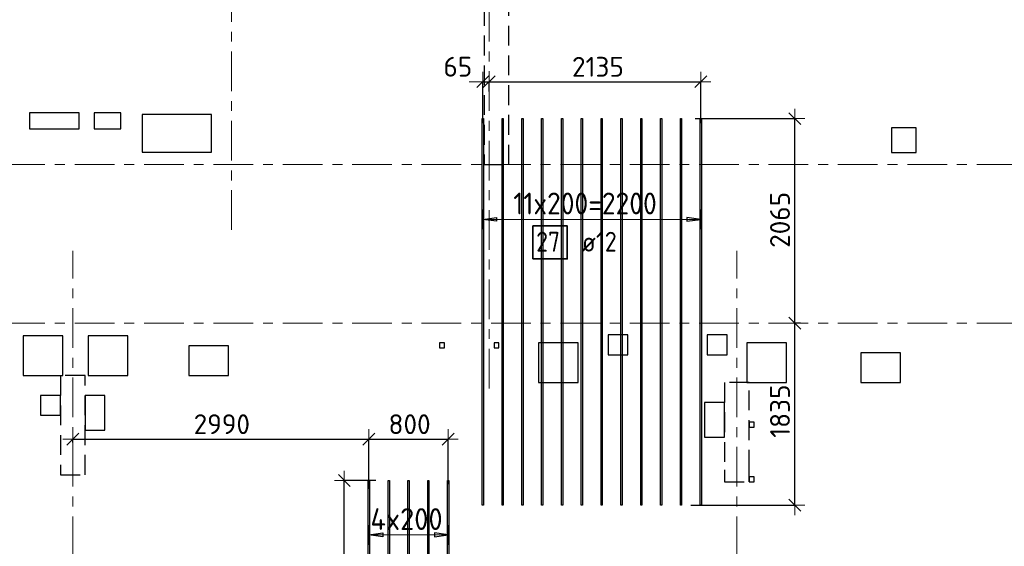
# Model space of a CAD drawing. Header units: metres. Extents: x -38 to 100, y -15 to 19.
# Tile 12 of 41: x 40.91 to 50.85, y 5.15 to 10.46. Entities that reach past the tile are written whole.
import ezdxf

# ---------------------------------------------------------------- set-up
doc = ezdxf.new("R2010")
doc.units = ezdxf.units.M
doc.header["$PDMODE"] = 65
for name, pattern in [('______11', [0.5, 0.4, -0.05, 0, -0.05]), ('______2', [0.27, 0.2, -0.07]), ('______5', [1.1, 0.8, -0.1, 0.1, -0.1])]:
    doc.linetypes.add(name, pattern=pattern)
for name, color, linetype, lineweight in [('XR$2$Осевая линия (1)', 7, '______5', 13), ('XR$3$Перекрытие (1)', 7, 'Continuous', 35), ('XR$3$Размерная линия (1)', 7, 'Continuous', 13), ('XR$5$Стена (1)', 7, 'Continuous', 35)]:
    doc.layers.add(name, color=color, linetype=linetype, lineweight=lineweight)
doc.layers.add('XR$3$Арм.стержн.Доп. Арм ниж.зоны У', color=7, linetype='Continuous', lineweight=35, true_color=0x1cff1c)
doc.styles.add('ISOCPEUR', font='txt')
doc.dimstyles.new('DIMSTYLE_3', dxfattribs={"dimtxt": 0.2, "dimasz": 0.2, "dimexe": 0, "dimexo": 0, "dimgap": 0.1, "dimtad": 2, "dimdec": 0, "dimlfac": 1000, "dimrnd": 5, "dimzin": 12, "dimdsep": 46, "dimtxsty": 'ISOCPEUR', "dimblk1": 'ALL_ML_STRICH', "dimblk2": 'ALL_ML_STRICH', "dimsah": 1, "dimcen": 0, "dimclrd": 7, "dimclre": 256, "dimclrt": 7, "dimadec": 0, "dimazin": 0, "dimtfac": 1, "dimtdec": 0, "dimtix": 1, "dimtmove": 2, "dimatfit": 3, "dimfxl": 0, "dimtzin": 0, "dimlwd": 0, "dimlwe": -3, "dimarcsym": 0})
doc.dimstyles.new('DIMSTYLE_6', dxfattribs={"dimtxt": 0.2, "dimasz": 0.2, "dimexe": 0, "dimexo": 0, "dimgap": 0.1, "dimtad": 2, "dimdec": 0, "dimlfac": 1000, "dimrnd": 5, "dimzin": 12, "dimdsep": 46, "dimtxsty": 'ISOCPEUR', "dimblk1": 'ALL_ML_STRICH', "dimblk2": 'ALL_ML_STRICH', "dimsah": 1, "dimcen": 0, "dimclrd": 7, "dimclre": 256, "dimclrt": 7, "dimadec": 0, "dimazin": 0, "dimtfac": 1, "dimtdec": 0, "dimtix": 1, "dimtmove": 2, "dimatfit": 3, "dimfxl": 0, "dimtvp": 1.2, "dimtzin": 0, "dimlwd": 0, "dimlwe": -3, "dimarcsym": 0})

# ---------------------------------------------------------------- blocks, each defined once
blk = doc.blocks.new('ALL_ML_STRICH')
at = {"color": 0, "linetype": 'ByBlock', "lineweight": -2}
for p, q in [((0, -0.5), (0, 0.5)), ((-1, 0), (0.5, 0)), ((-0.3, -0.3), (0.3, 0.3))]:
    blk.add_line(p, q, dxfattribs=at)
blk = doc.blocks.new('*D51')
at = {"layer": 'DEFPOINTS', "color": 7, "linetype": 'Continuous', "lineweight": 13, "transparency": 33554687}
for p in [(48.8102, 7.4), (47.6664, 5.5629), (48.7349, 5.5629)]:
    blk.add_point(p, dxfattribs=at)
at = {"layer": 'XR$3$Размерная линия (1)', "color": 9, "linetype": 'Continuous', "lineweight": -2, "true_color": 0xc7c7c7, "transparency": 33554687}
for p, q in [((48.7902, 7.4), (48.7349, 7.4)), ((47.6864, 5.5629), (48.7349, 5.5629))]:
    blk.add_line(p, q, dxfattribs=at)
at = {"layer": 'XR$3$Размерная линия (1)', "color": 7, "linetype": 'Continuous', "lineweight": -2, "transparency": 33554687}
blk.add_line((48.7349, 5.5629), (48.7349, 7.4), dxfattribs=at)
at = {"layer": 'XR$3$Размерная линия (1)', "color": 7, "linetype": 'Continuous', "lineweight": 13, "transparency": 33554687, "xscale": 0.2, "yscale": 0.2, "zscale": 0.2}
for p, rotation in [((48.7349, 7.4), 90), ((48.7349, 5.5629), 270)]:
    blk.add_blockref('ALL_ML_STRICH', p, dxfattribs=dict(at, rotation=rotation))
at = {"layer": 'XR$3$Размерная линия (1)', "color": 7, "linetype": 'Continuous', "lineweight": 13, "transparency": 33554687, "insert": (48.5849, 6.5114), "char_height": 0.2, "width": 0.8, "attachment_point": 5, "rotation": 90, "style": 'ISOCPEUR'}
blk.add_mtext('\\A1;{1835}', dxfattribs=at)
blk = doc.blocks.new('*D52')
at = {"layer": 'DEFPOINTS', "color": 7, "linetype": 'Continuous', "lineweight": 13, "transparency": 33554687}
for p in [(47.7092, 9.4629), (48.7349, 7.4), (48.8102, 7.4)]:
    blk.add_point(p, dxfattribs=at)
at = {"layer": 'XR$3$Размерная линия (1)', "color": 9, "linetype": 'Continuous', "lineweight": -2, "true_color": 0xc7c7c7, "transparency": 33554687}
for p, q in [((47.7292, 9.4629), (48.7349, 9.4629)), ((48.7902, 7.4), (48.7349, 7.4))]:
    blk.add_line(p, q, dxfattribs=at)
at = {"layer": 'XR$3$Размерная линия (1)', "color": 7, "linetype": 'Continuous', "lineweight": -2, "transparency": 33554687}
blk.add_line((48.7349, 7.4), (48.7349, 9.4629), dxfattribs=at)
at = {"layer": 'XR$3$Размерная линия (1)', "color": 7, "linetype": 'Continuous', "lineweight": 13, "transparency": 33554687, "xscale": 0.2, "yscale": 0.2, "zscale": 0.2}
for p, rotation in [((48.7349, 9.4629), 90), ((48.7349, 7.4), 270)]:
    blk.add_blockref('ALL_ML_STRICH', p, dxfattribs=dict(at, rotation=rotation))
at = {"layer": 'XR$3$Размерная линия (1)', "color": 7, "linetype": 'Continuous', "lineweight": 13, "transparency": 33554687, "insert": (48.5849, 8.4414), "char_height": 0.2, "width": 0.8, "attachment_point": 5, "rotation": 90, "style": 'ISOCPEUR'}
blk.add_mtext('\\A1;{2065}', dxfattribs=at)
blk = doc.blocks.new('*D53')
at = {"layer": 'DEFPOINTS', "color": 7, "linetype": 'Continuous', "lineweight": 13, "transparency": 33554687}
for p in [(41.45, 6.2299), (41.45, 6.1767), (44.438, 5.7064)]:
    blk.add_point(p, dxfattribs=at)
at = {"layer": 'XR$3$Размерная линия (1)', "color": 9, "linetype": 'Continuous', "lineweight": -2, "true_color": 0xc7c7c7, "transparency": 33554687}
for p, q in [((41.45, 6.1967), (41.45, 6.2299)), ((44.438, 5.7264), (44.438, 6.2299))]:
    blk.add_line(p, q, dxfattribs=at)
at = {"layer": 'XR$3$Размерная линия (1)', "color": 7, "linetype": 'Continuous', "lineweight": -2, "transparency": 33554687}
blk.add_line((41.45, 6.2299), (44.438, 6.2299), dxfattribs=at)
at = {"layer": 'XR$3$Размерная линия (1)', "color": 7, "linetype": 'Continuous', "lineweight": 13, "transparency": 33554687, "xscale": 0.2, "yscale": 0.2, "zscale": 0.2, "rotation": 180}
blk.add_blockref('ALL_ML_STRICH', (41.45, 6.2299), dxfattribs=at)
at = {"layer": 'XR$3$Размерная линия (1)', "color": 7, "linetype": 'Continuous', "lineweight": 13, "transparency": 33554687, "xscale": 0.2, "yscale": 0.2, "zscale": 0.2}
blk.add_blockref('ALL_ML_STRICH', (44.438, 6.2299), dxfattribs=at)
at = {"layer": 'XR$3$Размерная линия (1)', "color": 7, "linetype": 'Continuous', "lineweight": 13, "transparency": 33554687, "insert": (42.954, 6.3799), "char_height": 0.2, "width": 0.8, "attachment_point": 5, "style": 'ISOCPEUR'}
blk.add_mtext('\\A1;{2990}', dxfattribs=at)
blk = doc.blocks.new('*D54')
at = {"layer": 'DEFPOINTS', "color": 7, "linetype": 'Continuous', "lineweight": 13, "transparency": 33554687}
for p in [(44.438, 6.2299), (44.438, 5.7064), (45.238, 5.7554)]:
    blk.add_point(p, dxfattribs=at)
at = {"layer": 'XR$3$Размерная линия (1)', "color": 9, "linetype": 'Continuous', "lineweight": -2, "true_color": 0xc7c7c7, "transparency": 33554687}
for p, q in [((44.438, 5.7264), (44.438, 6.2299)), ((45.238, 5.7754), (45.238, 6.2299))]:
    blk.add_line(p, q, dxfattribs=at)
at = {"layer": 'XR$3$Размерная линия (1)', "color": 7, "linetype": 'Continuous', "lineweight": -2, "transparency": 33554687}
blk.add_line((44.438, 6.2299), (45.238, 6.2299), dxfattribs=at)
at = {"layer": 'XR$3$Размерная линия (1)', "color": 7, "linetype": 'Continuous', "lineweight": 13, "transparency": 33554687, "xscale": 0.2, "yscale": 0.2, "zscale": 0.2, "rotation": 180}
blk.add_blockref('ALL_ML_STRICH', (44.438, 6.2299), dxfattribs=at)
at = {"layer": 'XR$3$Размерная линия (1)', "color": 7, "linetype": 'Continuous', "lineweight": 13, "transparency": 33554687, "xscale": 0.2, "yscale": 0.2, "zscale": 0.2}
blk.add_blockref('ALL_ML_STRICH', (45.238, 6.2299), dxfattribs=at)
at = {"layer": 'XR$3$Размерная линия (1)', "color": 7, "linetype": 'Continuous', "lineweight": 13, "transparency": 33554687, "insert": (44.848, 6.3799), "char_height": 0.2, "width": 0.6, "attachment_point": 5, "style": 'ISOCPEUR'}
blk.add_mtext('\\A1;{800}', dxfattribs=at)
blk = doc.blocks.new('*D57')
at = {"layer": 'DEFPOINTS', "color": 7, "linetype": 'Continuous', "lineweight": 13, "transparency": 33554687}
for p in [(44.5272, 5.8109), (44.1894, 3.4709), (44.5529, 3.4709)]:
    blk.add_point(p, dxfattribs=at)
at = {"layer": 'XR$3$Размерная линия (1)', "color": 9, "linetype": 'Continuous', "lineweight": -2, "true_color": 0xc7c7c7, "transparency": 33554687}
for p, q in [((44.5072, 5.8109), (44.1894, 5.8109)), ((44.5329, 3.4709), (44.1894, 3.4709))]:
    blk.add_line(p, q, dxfattribs=at)
at = {"layer": 'XR$3$Размерная линия (1)', "color": 7, "linetype": 'Continuous', "lineweight": -2, "transparency": 33554687}
blk.add_line((44.1894, 3.4709), (44.1894, 5.8109), dxfattribs=at)
at = {"layer": 'XR$3$Размерная линия (1)', "color": 7, "linetype": 'Continuous', "lineweight": 13, "transparency": 33554687, "xscale": 0.2, "yscale": 0.2, "zscale": 0.2}
for p, rotation in [((44.1894, 5.8109), 90), ((44.1894, 3.4709), 270)]:
    blk.add_blockref('ALL_ML_STRICH', p, dxfattribs=dict(at, rotation=rotation))
at = {"layer": 'XR$3$Размерная линия (1)', "color": 7, "linetype": 'Continuous', "lineweight": 13, "transparency": 33554687, "insert": (44.0394, 4.6409), "char_height": 0.2, "width": 0.8, "attachment_point": 5, "rotation": 90, "style": 'ISOCPEUR'}
blk.add_mtext('\\A1;{2340}', dxfattribs=at)
blk = doc.blocks.new('*D74')
at = {"layer": 'DEFPOINTS', "color": 7, "linetype": 'Continuous', "lineweight": 13, "transparency": 33554687}
for p in [(45.5865, 9.8357), (45.65, 9.7154), (45.5865, 9.3979)]:
    blk.add_point(p, dxfattribs=at)
at = {"layer": 'XR$3$Размерная линия (1)', "color": 9, "linetype": 'Continuous', "lineweight": -2, "true_color": 0xc7c7c7, "transparency": 33554687}
for p, q in [((45.5865, 9.4179), (45.5865, 9.8357)), ((45.65, 9.7354), (45.65, 9.8357))]:
    blk.add_line(p, q, dxfattribs=at)
at = {"layer": 'XR$3$Размерная линия (1)', "color": 7, "linetype": 'Continuous', "lineweight": -2, "transparency": 33554687}
blk.add_line((45.5865, 9.8357), (45.65, 9.8357), dxfattribs=at)
at = {"layer": 'XR$3$Размерная линия (1)', "color": 7, "linetype": 'Continuous', "lineweight": 13, "transparency": 33554687, "xscale": 0.2, "yscale": 0.2, "zscale": 0.2}
blk.add_blockref('ALL_ML_STRICH', (45.65, 9.8357), dxfattribs=at)
at = {"layer": 'XR$3$Размерная линия (1)', "color": 7, "linetype": 'Continuous', "lineweight": 13, "transparency": 33554687, "xscale": 0.2, "yscale": 0.2, "zscale": 0.2, "rotation": 180}
blk.add_blockref('ALL_ML_STRICH', (45.5865, 9.8357), dxfattribs=at)
at = {"layer": 'XR$3$Размерная линия (1)', "color": 7, "linetype": 'Continuous', "lineweight": 13, "transparency": 33554687, "insert": (45.3344, 9.9866), "char_height": 0.2, "width": 0.4, "attachment_point": 5, "style": 'ISOCPEUR'}
blk.add_mtext('\\A1;{65}', dxfattribs=at)
blk = doc.blocks.new('*D75')
at = {"layer": 'DEFPOINTS', "color": 7, "linetype": 'Continuous', "lineweight": 13, "transparency": 33554687}
for p in [(45.65, 9.8357), (45.65, 9.7154), (47.7865, 9.3979)]:
    blk.add_point(p, dxfattribs=at)
at = {"layer": 'XR$3$Размерная линия (1)', "color": 9, "linetype": 'Continuous', "lineweight": -2, "true_color": 0xc7c7c7, "transparency": 33554687}
for p, q in [((45.65, 9.7354), (45.65, 9.8357)), ((47.7865, 9.4179), (47.7865, 9.8357))]:
    blk.add_line(p, q, dxfattribs=at)
at = {"layer": 'XR$3$Размерная линия (1)', "color": 7, "linetype": 'Continuous', "lineweight": -2, "transparency": 33554687}
blk.add_line((45.65, 9.8357), (47.7865, 9.8357), dxfattribs=at)
at = {"layer": 'XR$3$Размерная линия (1)', "color": 7, "linetype": 'Continuous', "lineweight": 13, "transparency": 33554687, "xscale": 0.2, "yscale": 0.2, "zscale": 0.2, "rotation": 180}
blk.add_blockref('ALL_ML_STRICH', (45.65, 9.8357), dxfattribs=at)
at = {"layer": 'XR$3$Размерная линия (1)', "color": 7, "linetype": 'Continuous', "lineweight": 13, "transparency": 33554687, "xscale": 0.2, "yscale": 0.2, "zscale": 0.2}
blk.add_blockref('ALL_ML_STRICH', (47.7865, 9.8357), dxfattribs=at)
at = {"layer": 'XR$3$Размерная линия (1)', "color": 7, "linetype": 'Continuous', "lineweight": 13, "transparency": 33554687, "insert": (46.7483, 9.9857), "char_height": 0.2, "width": 0.8, "attachment_point": 5, "style": 'ISOCPEUR'}
blk.add_mtext('\\A1;{2135}', dxfattribs=at)

msp = doc.modelspace()

# ---------------------------------------------------------------- linework, layer by layer
at = {"layer": 'XR$2$Осевая линия (1)', "color": 253, "linetype": '______11', "lineweight": 13, "true_color": 0xa0a0a0, "transparency": 33554687}
for p, q in [((43.05, 8.34), (43.05, 18.35)), ((45.65, 6.74), (45.65, 18.35)), ((-2.63, 9), (62.6, 9)), ((41.45, -2.65), (41.45, 8.13)), ((48.15, -2.65), (48.15, 8.13)), ((-2.63, 7.4), (62.6, 7.4))]:
    msp.add_line(p, q, dxfattribs=at)
at = {"layer": 'XR$3$Арм.стержн.Доп. Арм ниж.зоны У', "color": 253, "linetype": 'Continuous', "lineweight": -3, "true_color": 0xa0a0a0, "transparency": 33554687}
for p, q in [((45.5865, 8.4467), (45.5865, 8.5467)), ((47.7865, 8.4467), (47.7865, 8.5467)), ((45.5865, 8.4467), (45.5865, 8.3467)), ((47.7865, 8.4467), (47.7865, 8.3467)), ((44.438, 5.2629), (44.438, 5.3629)), ((45.238, 5.2629), (45.238, 5.3629)), ((44.438, 5.2629), (44.438, 5.1629)), ((45.238, 5.2629), (45.238, 5.1629))]:
    msp.add_line(p, q, dxfattribs=at)
at = {"layer": 'XR$3$Арм.стержн.Доп. Арм ниж.зоны У', "color": 7, "linetype": 'Continuous', "lineweight": 25, "transparency": 33554687}
for p, q in [((45.5865, 8.4467), (45.7265, 8.4667)), ((45.7265, 8.4267), (45.5865, 8.4467)), ((45.7265, 8.4667), (45.7265, 8.4267)), ((47.7865, 8.4467), (47.6465, 8.4667)), ((47.6465, 8.4667), (47.6465, 8.4267)), ((47.6465, 8.4267), (47.7865, 8.4467)), ((44.438, 5.2629), (44.578, 5.2829)), ((44.578, 5.2829), (44.578, 5.2429)), ((45.238, 5.2629), (45.098, 5.2829)), ((45.098, 5.2829), (45.098, 5.2429)), ((44.578, 5.2429), (44.438, 5.2629)), ((45.098, 5.2429), (45.238, 5.2629))]:
    msp.add_line(p, q, dxfattribs=at)
at = {"layer": 'XR$3$Арм.стержн.Доп. Арм ниж.зоны У', "color": 7, "linetype": 'Continuous', "lineweight": 13, "transparency": 33554687}
for p, q in [((45.5865, 8.4467), (45.5865, 8.4467)), ((47.7865, 8.4467), (47.7865, 8.4467)), ((44.438, 5.2629), (44.438, 5.2629)), ((44.438, 5.2629), (45.238, 5.2629)), ((45.238, 5.2629), (45.238, 5.2629))]:
    msp.add_line(p, q, dxfattribs=at)
at = {"layer": 'XR$3$Арм.стержн.Доп. Арм ниж.зоны У', "color": 34, "linetype": 'Continuous', "lineweight": 25, "transparency": 33554687}
for points in [[(45.5805, 5.5629), (45.5805, 9.4629), (45.5925, 9.4629), (45.5925, 5.5629), (45.5805, 5.5629)], [(45.7805, 5.5629), (45.7805, 9.4629), (45.7925, 9.4629), (45.7925, 5.5629), (45.7805, 5.5629)], [(45.9805, 5.5629), (45.9805, 9.4629), (45.9925, 9.4629), (45.9925, 5.5629), (45.9805, 5.5629)], [(46.1805, 5.5629), (46.1805, 9.4629), (46.1925, 9.4629), (46.1925, 5.5629), (46.1805, 5.5629)], [(46.3805, 5.5629), (46.3805, 9.4629), (46.3925, 9.4629), (46.3925, 5.5629), (46.3805, 5.5629)], [(46.5805, 5.5629), (46.5805, 9.4629), (46.5925, 9.4629), (46.5925, 5.5629), (46.5805, 5.5629)], [(46.7805, 5.5629), (46.7805, 9.4629), (46.7925, 9.4629), (46.7925, 5.5629), (46.7805, 5.5629)], [(46.9805, 5.5629), (46.9805, 9.4629), (46.9925, 9.4629), (46.9925, 5.5629), (46.9805, 5.5629)], [(47.1805, 5.5629), (47.1805, 9.4629), (47.1925, 9.4629), (47.1925, 5.5629), (47.1805, 5.5629)], [(47.3805, 5.5629), (47.3805, 9.4629), (47.3925, 9.4629), (47.3925, 5.5629), (47.3805, 5.5629)], [(47.5805, 5.5629), (47.5805, 9.4629), (47.5925, 9.4629), (47.5925, 5.5629), (47.5805, 5.5629)], [(47.7805, 5.5629), (47.7805, 9.4629), (47.7925, 9.4629), (47.7925, 5.5629), (47.7805, 5.5629)], [(44.432, 3.4709), (44.432, 5.8109), (44.444, 5.8109), (44.444, 3.4709), (44.432, 3.4709)], [(44.632, 3.4709), (44.632, 5.8109), (44.644, 5.8109), (44.644, 3.4709), (44.632, 3.4709)], [(44.832, 3.4709), (44.832, 5.8109), (44.844, 5.8109), (44.844, 3.4709), (44.832, 3.4709)], [(45.032, 3.4709), (45.032, 5.8109), (45.044, 5.8109), (45.044, 3.4709), (45.032, 3.4709)], [(45.232, 3.4709), (45.232, 5.8109), (45.244, 5.8109), (45.244, 3.4709), (45.232, 3.4709)]]:
    msp.add_lwpolyline(points, dxfattribs=at)
at = {"layer": 'XR$3$Арм.стержн.Доп. Арм ниж.зоны У', "color": 7, "linetype": 'Continuous', "lineweight": 13, "transparency": 33554687}
msp.add_lwpolyline([(45.5865, 8.4467), (45.7455, 8.4467), (45.7455, 8.4467), (47.7865, 8.4467)], dxfattribs=at)
at = {"layer": 'XR$3$Арм.стержн.Доп. Арм ниж.зоны У', "color": 7, "linetype": 'Continuous', "lineweight": 35, "transparency": 33554687}
msp.add_lwpolyline([(46.0923, 8.0476), (46.4389, 8.0476), (46.4389, 8.3809), (46.0923, 8.3809), (46.0923, 8.0476)], dxfattribs=at)
at = {"layer": 'XR$3$Перекрытие (1)', "color": 7, "linetype": 'Continuous', "lineweight": 25, "transparency": 33554687}
for p, q in [((41.0147, 9.52), (41.0147, 9.36)), ((41.5147, 9.52), (41.0147, 9.52)), ((41.5147, 9.36), (41.5147, 9.52)), ((41.665, 9.52), (41.665, 9.36)), ((41.935, 9.52), (41.665, 9.52)), ((41.935, 9.36), (41.935, 9.52)), ((42.15, 9.505), (42.15, 9.125)), ((42.85, 9.505), (42.15, 9.505)), ((42.85, 9.125), (42.85, 9.505)), ((41.0147, 9.36), (41.5147, 9.36)), ((41.665, 9.36), (41.935, 9.36)), ((49.71, 9.37), (49.71, 9.12)), ((49.96, 9.37), (49.71, 9.37)), ((49.96, 9.12), (49.96, 9.37)), ((42.15, 9.125), (42.85, 9.125)), ((49.71, 9.12), (49.96, 9.12)), ((40.95, 7.27), (40.95, 6.87)), ((41.35, 7.27), (40.95, 7.27)), ((41.35, 6.87), (41.35, 7.27)), ((41.605, 7.27), (41.605, 6.87)), ((42.005, 7.27), (41.605, 7.27)), ((42.005, 6.87), (42.005, 7.27)), ((46.8505, 7.28), (46.8505, 7.08)), ((47.0505, 7.28), (46.8505, 7.28)), ((47.0505, 7.08), (47.0505, 7.28)), ((47.8505, 7.28), (47.8505, 7.08)), ((48.0505, 7.28), (47.8505, 7.28)), ((48.0505, 7.08), (48.0505, 7.28)), ((42.62, 7.17), (42.62, 6.87)), ((43.02, 7.17), (42.62, 7.17)), ((43.02, 6.87), (43.02, 7.17)), ((45.15, 7.2), (45.15, 7.15)), ((45.2, 7.2), (45.15, 7.2)), ((45.2, 7.15), (45.2, 7.2)), ((45.7, 7.2), (45.7, 7.15)), ((45.75, 7.2), (45.7, 7.2)), ((45.75, 7.15), (45.75, 7.2)), ((46.15, 7.2), (46.15, 6.8)), ((46.55, 7.2), (46.15, 7.2)), ((46.55, 6.8), (46.55, 7.2)), ((48.25, 7.2), (48.25, 6.8)), ((48.65, 7.2), (48.25, 7.2)), ((48.65, 6.8), (48.65, 7.2)), ((45.15, 7.15), (45.2, 7.15)), ((45.7, 7.15), (45.75, 7.15)), ((46.8505, 7.08), (47.0505, 7.08)), ((47.8505, 7.08), (48.0505, 7.08)), ((49.4, 7.1), (49.4, 6.8)), ((49.8, 7.1), (49.4, 7.1)), ((49.8, 6.8), (49.8, 7.1)), ((40.95, 6.87), (41.35, 6.87)), ((41.605, 6.87), (42.005, 6.87)), ((42.62, 6.87), (43.02, 6.87)), ((46.15, 6.8), (46.55, 6.8)), ((48.25, 6.8), (48.65, 6.8)), ((49.4, 6.8), (49.8, 6.8)), ((41.1259, 6.67), (41.1259, 6.47)), ((41.3259, 6.67), (41.1259, 6.67)), ((41.3259, 6.47), (41.3259, 6.67)), ((41.575, 6.67), (41.575, 6.32)), ((41.775, 6.67), (41.575, 6.67)), ((41.775, 6.32), (41.775, 6.67)), ((47.825, 6.6), (47.825, 6.25)), ((48.025, 6.6), (47.825, 6.6)), ((48.025, 6.25), (48.025, 6.6)), ((41.1259, 6.47), (41.3259, 6.47)), ((48.275, 6.4), (48.275, 6.35)), ((48.325, 6.4), (48.275, 6.4)), ((48.325, 6.35), (48.325, 6.4)), ((41.575, 6.32), (41.775, 6.32)), ((48.275, 6.35), (48.325, 6.35)), ((47.825, 6.25), (48.025, 6.25)), ((48.275, 5.85), (48.275, 5.8)), ((48.325, 5.85), (48.275, 5.85)), ((48.275, 5.8), (48.325, 5.8)), ((48.325, 5.8), (48.325, 5.85))]:
    msp.add_line(p, q, dxfattribs=at)
at = {"layer": 'XR$5$Стена (1)', "color": 253, "linetype": '______2', "lineweight": -3, "true_color": 0xa0a0a0, "transparency": 33554687}
for p, q in [((45.85, 9), (45.85, 16.4)), ((45.6, 10.6), (45.6, 9)), ((45.6, 9), (45.85, 9)), ((41.575, 6.87), (41.325, 6.87)), ((41.325, 6.87), (41.325, 5.87)), ((41.575, 5.87), (41.575, 6.87)), ((48.275, 6.8), (48.025, 6.8)), ((48.025, 6.8), (48.025, 5.92)), ((48.275, 5.92), (48.275, 6.8)), ((41.325, 5.87), (41.575, 5.87)), ((48.025, 5.92), (48.025, 5.8)), ((48.275, 5.8), (48.275, 5.92)), ((48.025, 5.8), (48.275, 5.8))]:
    msp.add_line(p, q, dxfattribs=at)

# ---------------------------------------------------------------- texts
at = {"layer": 'XR$3$Арм.стержн.Доп. Арм ниж.зоны У', "color": 7, "linetype": 'Continuous', "lineweight": 13, "transparency": 33554687, "char_height": 0.22, "attachment_point": 7, "style": 'ISOCPEUR'}
for s, insert, width in [('\\W0.92;11x200=2200', (45.8945, 8.4967), 1.706474), ('\\W0.95;4x200', (44.453, 5.3129), 0.895564)]:
    msp.add_mtext(s, dxfattribs=dict(at, insert=insert, width=width))
at = {"layer": 'XR$3$Арм.стержн.Доп. Арм ниж.зоны У', "color": 7, "linetype": 'Continuous', "lineweight": 25, "transparency": 33554687, "char_height": 0.2, "attachment_point": 7, "style": 'ISOCPEUR'}
for s, insert, width in [('\\W0.87;27', (46.1256, 8.1209), 0.367208), ('\\W0.89; ø12 ', (46.4723, 8.1209), 0.749105)]:
    msp.add_mtext(s, dxfattribs=dict(at, insert=insert, width=width))

# ---------------------------------------------------------------- dimensions: what is measured, and where the dimension line sits
at = {"layer": 'XR$3$Размерная линия (1)', "color": 7, "linetype": 'Continuous', "lineweight": 13, "transparency": 33554687}
for base, p1, p2, dimstyle, picture, middle in [((45.65, 9.83568), (45.58655, 9.41794), (45.65, 9.73537), 'DIMSTYLE_6', '*D74', (45.33443, 9.98658)), ((47.78655, 9.83568), (45.65, 9.73537), (47.78655, 9.41794), 'DIMSTYLE_3', '*D75', (46.74827, 9.98568)), ((44.438, 6.2299), (41.45, 6.1967), (44.438, 5.7264), 'DIMSTYLE_3', '*D53', (42.954, 6.3799)), ((45.238, 6.2299), (44.438, 5.7264), (45.238, 5.7754), 'DIMSTYLE_3', '*D54', (44.848, 6.3799))]:
    dim = msp.add_linear_dim(base=base, p1=p1, p2=p2, dimstyle=dimstyle, override={"dimpost": '<>', "dimclrd": 7, "dimclre": 9, "dimclrt": 7, "dimlwd": 0, "dimlwe": 65533}, dxfattribs=at)
    dim.commit()
    dim.dimension.update_dxf_attribs({"geometry": picture, "text_midpoint": middle, "dimtype": 160})
for base, p1, p2, picture, middle in [((48.7349, 9.4629), (48.7902, 7.4), (47.7292, 9.4629), '*D52', (48.5849, 8.4414)), ((48.7349, 7.4), (47.6864, 5.5629), (48.7902, 7.4), '*D51', (48.5849, 6.5114)), ((44.1894, 5.8109), (44.5329, 3.4709), (44.5072, 5.8109), '*D57', (44.0394, 4.6409))]:
    dim = msp.add_linear_dim(base=base, p1=p1, p2=p2, angle=90, dimstyle='DIMSTYLE_3', override={"dimpost": '<>', "dimclrd": 7, "dimclre": 9, "dimclrt": 7, "dimlwd": 0, "dimlwe": 65533}, dxfattribs=at)
    dim.commit()
    dim.dimension.update_dxf_attribs({"geometry": picture, "text_midpoint": middle, "dimtype": 160})

doc.saveas('drawing.dxf')
